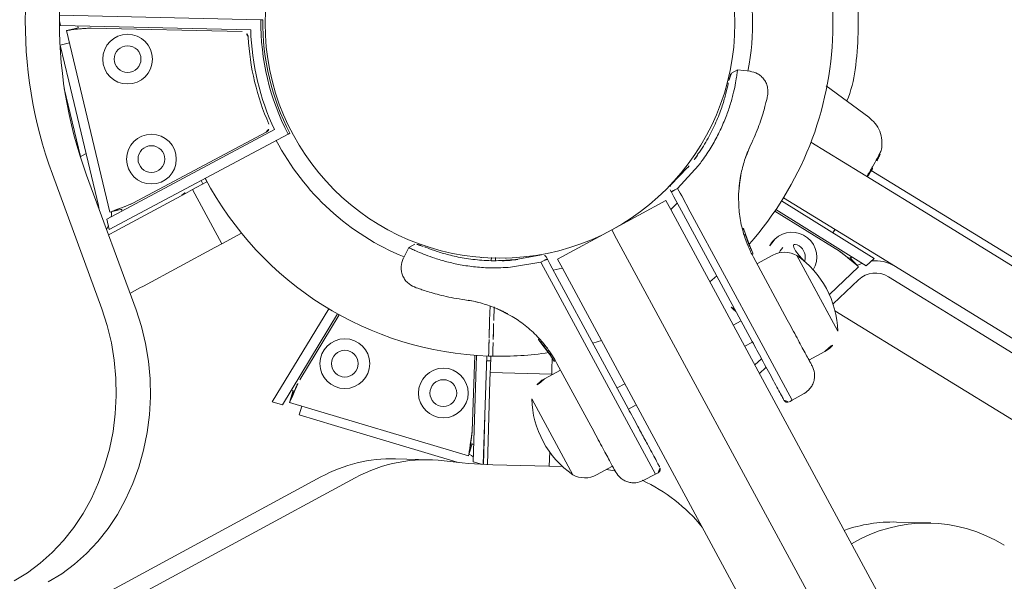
# Model space of a CAD drawing. Extents: x 5459245 to 5462690, y 5971016 to 5972523.
# Tile 61 of 136: x 5462443.917 to 5462444.156, y 5972215.542 to 5972215.678. Entities that reach past the tile are written whole.
import ezdxf

# ---------------------------------------------------------------- set-up
doc = ezdxf.new("R2010")
doc.units = 0
doc.layers.add('A_MAŁA ARCHITEKTURA', color=195, linetype='CONTINUOUS', lineweight=9)

# ---------------------------------------------------------------- blocks, each defined once
blk = doc.blocks.new('MEGA')
at = {"layer": 'A_MAŁA ARCHITEKTURA'}
for p, q in [((5462446.141560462, 5972218.202451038), (5462445.348149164, 5972218.660527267)), ((5462446.145706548, 5972218.195269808), (5462445.35229525, 5972218.653346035)), ((5462446.202544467, 5972218.314387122), (5462446.201690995, 5972218.313533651)), ((5462446.201690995, 5972218.313533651), (5462446.224946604, 5972218.273736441)), ((5462446.228318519, 5972218.272904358), (5462446.203680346, 5972218.315067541)), ((5462446.169415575, 5972218.279719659), (5462446.201388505, 5972218.311692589)), ((5462446.191264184, 5972218.304776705), (5462446.197606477, 5972218.311119)), ((5462446.197228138, 5972218.310937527), (5462446.197326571, 5972218.310839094)), ((5462446.197606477, 5972218.311119), (5462446.199210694, 5972218.309514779)), ((5462446.203502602, 5972218.309578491), (5462446.201388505, 5972218.311692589)), ((5462446.203458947, 5972218.309629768), (5462446.201571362, 5972218.311517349)), ((5462446.203782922, 5972218.309953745), (5462446.203455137, 5972218.309625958)), ((5462446.223528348, 5972218.275301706), (5462446.205059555, 5972218.306907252)), ((5462446.191264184, 5972218.304776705), (5462446.169352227, 5972218.282864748)), ((5462446.189199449, 5972218.304801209), (5462446.177185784, 5972218.292787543)), ((5462446.148434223, 5972218.269046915), (5462446.169937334, 5972218.296359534)), ((5462446.17851031, 5972218.292022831), (5462446.177098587, 5972218.292837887)), ((5462446.15258031, 5972218.261865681), (5462446.174083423, 5972218.289178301)), ((5462446.168625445, 5972218.282245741), (5462446.169352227, 5972218.282864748)), ((5462446.169513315, 5972218.279609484), (5462446.169415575, 5972218.279719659)), ((5462446.165753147, 5972218.277595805), (5462446.167574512, 5972218.279417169)), ((5462446.208203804, 5972218.252789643), (5462446.165753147, 5972218.277595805)), ((5462446.167574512, 5972218.279417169), (5462446.207371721, 5972218.256161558)), ((5462446.169590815, 5972218.279536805), (5462446.171615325, 5972218.277512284)), ((5462446.171478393, 5972218.277649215), (5462446.171154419, 5972218.27732524)), ((5462446.165070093, 5972218.276767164), (5462446.16454903, 5972218.277067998)), ((5462446.165070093, 5972218.276767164), (5462446.165933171, 5972218.276268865)), ((5462446.182898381, 5972218.266473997), (5462446.165933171, 5972218.276268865)), ((5462446.174200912, 5972218.276048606), (5462446.205806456, 5972218.257579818)), ((5462446.228558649, 5972218.272493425), (5462446.228318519, 5972218.272904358)), ((5462446.184624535, 5972218.265477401), (5462446.177150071, 5972218.25253125)), ((5462446.182898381, 5972218.266473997), (5462446.184624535, 5972218.265477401)), ((5462446.185620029, 5972218.264902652), (5462446.184624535, 5972218.265477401)), ((5462446.157595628, 5972218.263821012), (5462446.155205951, 5972218.265200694)), ((5462446.158458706, 5972218.263322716), (5462446.157595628, 5972218.263821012)), ((5462446.175423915, 5972218.253527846), (5462446.158458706, 5972218.263322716)), ((5462446.185620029, 5972218.264902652), (5462446.188033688, 5972218.263509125)), ((5462446.187084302, 5972218.264057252), (5462446.187547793, 5972218.264860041)), ((5462446.188033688, 5972218.263509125), (5462446.188494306, 5972218.264306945)), ((5462446.177150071, 5972218.25253125), (5462446.175423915, 5972218.253527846)), ((5462446.178145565, 5972218.251956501), (5462446.177150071, 5972218.25253125)), ((5462446.178145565, 5972218.251956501), (5462446.181811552, 5972218.249839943)), ((5462446.208614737, 5972218.252549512), (5462446.208203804, 5972218.252789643)), ((5462446.177267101, 5972218.222201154), (5462446.150873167, 5972218.222062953)), ((5462446.150873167, 5972218.222062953), (5462446.151539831, 5972218.219574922)), ((5462446.151539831, 5972218.219574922), (5462446.177333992, 5972218.219709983)), ((5462446.155870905, 5972218.219166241), (5462446.152982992, 5972218.218392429)), ((5462446.164685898, 5972218.174716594), (5462446.152982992, 5972218.218392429)), ((5462446.155804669, 5972218.219154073), (5462446.153226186, 5972218.218463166)), ((5462446.155686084, 5972218.219596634), (5462446.155806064, 5972218.219148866)), ((5462446.177353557, 5972218.21927528), (5462446.158962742, 5972218.219178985)), ((5462446.151588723, 5972218.2148303), (5462446.153780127, 5972218.215417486)), ((5462446.153910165, 5972218.206166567), (5462446.151588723, 5972218.2148303)), ((5462446.200095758, 5972218.213443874), (5462446.197059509, 5972218.213178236)), ((5462446.201537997, 5972218.212594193), (5462446.200082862, 5972218.213451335)), ((5462446.153910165, 5972218.206166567), (5462446.161930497, 5972218.176234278)), ((5462446.207234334, 5972218.19727289), (5462446.207166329, 5972218.197233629)), ((5462446.196725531, 5972218.194532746), (5462446.197010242, 5972218.193819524)), ((5462446.208543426, 5972218.195151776), (5462446.20790701, 5972218.19478434)), ((5462446.208402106, 5972218.193919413), (5462446.209041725, 5972218.194288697)), ((5462446.210156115, 5972218.192055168), (5462446.21022412, 5972218.192094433)), ((5462446.158938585, 5972218.182178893), (5462446.154792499, 5972218.189360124)), ((5462446.198346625, 5972218.189264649), (5462446.195313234, 5972218.18751332)), ((5462446.213820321, 5972218.184305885), (5462446.208926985, 5972218.189967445)), ((5462446.215448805, 5972218.185154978), (5462446.211530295, 5972218.189438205)), ((5462446.195811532, 5972218.186650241), (5462446.198660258, 5972218.188294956)), ((5462446.198518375, 5972218.188441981), (5462446.198634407, 5972218.187759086)), ((5462446.198999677, 5972218.183353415), (5462446.198634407, 5972218.187759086)), ((5462446.213833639, 5972218.1871388), (5462446.213836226, 5972218.187140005)), ((5462446.16402733, 5972218.172970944), (5462446.186433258, 5972218.185751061)), ((5462446.170257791, 5972218.177025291), (5462446.186232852, 5972218.186137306)), ((5462446.213820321, 5972218.184305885), (5462446.213142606, 5972218.183132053)), ((5462446.214474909, 5972218.183927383), (5462446.213820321, 5972218.184305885)), ((5462446.187620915, 5972218.183560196), (5462446.164793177, 5972218.170539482)), ((5462446.185620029, 5972218.18134156), (5462446.188076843, 5972218.18276)), ((5462446.187084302, 5972218.182186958), (5462446.186620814, 5972218.182989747)), ((5462446.187828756, 5972218.18319278), (5462446.188326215, 5972218.18233112)), ((5462446.213142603, 5972218.183132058), (5462446.210601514, 5972218.178730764)), ((5462446.214640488, 5972218.182238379), (5462446.212184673, 5972218.177984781)), ((5462446.215293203, 5972218.183368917), (5462446.214640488, 5972218.182238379)), ((5462446.215293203, 5972218.183368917), (5462446.215621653, 5972218.183937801)), ((5462446.165308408, 5972218.169614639), (5462446.182898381, 5972218.179770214)), ((5462446.182898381, 5972218.179770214), (5462446.184624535, 5972218.180766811)), ((5462446.184624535, 5972218.180766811), (5462446.185620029, 5972218.18134156)), ((5462446.184624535, 5972218.180766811), (5462446.192098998, 5972218.167820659)), ((5462446.215348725, 5972218.179169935), (5462446.213758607, 5972218.180770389)), ((5462446.215316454, 5972218.179114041), (5462446.216562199, 5972218.181271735)), ((5462446.216562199, 5972218.181271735), (5462446.229508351, 5972218.173797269)), ((5462446.090742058, 5972217.963344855), (5462446.215316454, 5972218.179114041)), ((5462446.193129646, 5972218.148468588), (5462446.210601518, 5972218.178730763)), ((5462446.212184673, 5972218.177984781), (5462446.194712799, 5972218.147722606)), ((5462446.16200658, 5972218.175915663), (5462446.161930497, 5972218.176234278)), ((5462446.164830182, 5972218.174746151), (5462446.164685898, 5972218.174716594)), ((5462446.164823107, 5972218.17048522), (5462446.175071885, 5972218.176402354)), ((5462446.164931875, 5972218.174776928), (5462446.167697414, 5972218.175517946)), ((5462446.167510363, 5972218.175467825), (5462446.167628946, 5972218.17502527)), ((5462446.197471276, 5972218.174823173), (5462446.195995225, 5972218.170847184)), ((5462446.164569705, 5972218.17094677), (5462446.16402733, 5972218.172970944)), ((5462446.19700654, 5972218.173369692), (5462446.195753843, 5972218.170330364)), ((5462446.228262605, 5972218.171639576), (5462446.229508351, 5972218.173797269)), ((5462446.229508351, 5972218.173797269), (5462446.242454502, 5972218.166322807)), ((5462446.103688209, 5972217.955870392), (5462446.228262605, 5972218.171639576)), ((5462446.193094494, 5972218.168395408), (5462446.195456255, 5972218.169758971)), ((5462446.195906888, 5972218.170723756), (5462446.195618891, 5972218.170052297)), ((5462446.195897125, 5972218.170633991), (5462446.195768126, 5972218.170360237)), ((5462446.195995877, 5972218.170848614), (5462446.195912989, 5972218.170669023)), ((5462446.195995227, 5972218.170847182), (5462446.195966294, 5972218.170783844)), ((5462446.196060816, 5972218.170463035), (5462446.196064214, 5972218.170460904)), ((5462446.196473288, 5972218.171957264), (5462446.196389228, 5972218.171752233)), ((5462446.196572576, 5972218.171521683), (5462446.196585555, 5972218.171515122)), ((5462446.165943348, 5972218.168500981), (5462446.174404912, 5972218.153845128)), ((5462446.178157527, 5972218.157915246), (5462446.18448583, 5972218.16887619)), ((5462446.18448583, 5972218.16887619), (5462446.178193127, 5972218.157976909)), ((5462446.186374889, 5972218.153212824), (5462446.194995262, 5972218.168143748)), ((5462446.194080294, 5972218.166558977), (5462446.190257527, 5972218.168766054)), ((5462446.192098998, 5972218.167820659), (5462446.191996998, 5972218.16776177)), ((5462446.192098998, 5972218.167820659), (5462446.193094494, 5972218.168395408)), ((5462446.195165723, 5972218.169168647), (5462446.195259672, 5972218.169345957)), ((5462446.195243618, 5972218.168815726), (5462446.195243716, 5972218.168815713)), ((5462446.278562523, 5972218.168141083), (5462446.277092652, 5972218.168972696)), ((5462446.279837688, 5972218.165386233), (5462446.278549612, 5972218.168148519)), ((5462446.242454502, 5972218.166322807), (5462446.241208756, 5972218.164165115)), ((5462446.24179668, 5972218.160888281), (5462446.244252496, 5972218.165141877)), ((5462446.244252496, 5972218.165141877), (5462446.244905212, 5972218.166272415)), ((5462446.245233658, 5972218.166841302), (5462446.244905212, 5972218.166272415)), ((5462446.246453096, 5972218.165465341), (5462446.245775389, 5972218.164291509)), ((5462446.246453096, 5972218.165465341), (5462446.245798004, 5972218.165842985)), ((5462446.252042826, 5972218.166048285), (5462446.246374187, 5972218.1673002)), ((5462446.253802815, 5972218.164058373), (5462446.246453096, 5972218.165465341)), ((5462446.252042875, 5972218.166015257), (5462446.252579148, 5972218.165927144)), ((5462446.116634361, 5972217.948395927), (5462446.241208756, 5972218.164165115)), ((5462446.203733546, 5972218.163347), (5462446.205375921, 5972218.161896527)), ((5462446.243234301, 5972218.159890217), (5462446.24540279, 5972218.163646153)), ((5462446.24540279, 5972218.163646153), (5462446.245775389, 5972218.164291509)), ((5462446.224324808, 5972218.130626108), (5462446.24179668, 5972218.160888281)), ((5462446.17277685, 5972218.156665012), (5462446.175778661, 5972218.158398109)), ((5462446.178193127, 5972218.157976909), (5462446.17402158, 5972218.15075158)), ((5462446.17402158, 5972218.15075158), (5462446.178157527, 5972218.157915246)), ((5462446.243234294, 5972218.159890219), (5462446.225762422, 5972218.129628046)), ((5462446.263097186, 5972218.155664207), (5462446.263857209, 5972218.155774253)), ((5462446.25703661, 5972218.154040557), (5462446.253038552, 5972218.152154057)), ((5462446.25703661, 5972218.154040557), (5462446.25768603, 5972218.154281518)), ((5462446.199401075, 5972218.151547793), (5462446.197541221, 5972218.152621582)), ((5462446.193129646, 5972218.148468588), (5462446.184622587, 5972218.133733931)), ((5462446.194626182, 5972218.147572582), (5462446.196486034, 5972218.146498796)), ((5462446.231268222, 5972218.146947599), (5462446.233345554, 5972218.1462505)), ((5462446.243669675, 5972218.143242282), (5462446.246370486, 5972218.146518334)), ((5462446.246415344, 5972218.146565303), (5462446.246370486, 5972218.146518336)), ((5462446.285438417, 5972218.135043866), (5462446.28648314, 5972218.147779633)), ((5462446.177002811, 5972218.145808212), (5462446.180825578, 5972218.143601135)), ((5462446.242661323, 5972218.141725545), (5462446.245135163, 5972218.14513797)), ((5462446.243555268, 5972218.143080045), (5462446.244787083, 5972218.14471571)), ((5462446.243951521, 5972218.14363237), (5462446.244093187, 5972218.143822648)), ((5462446.244228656, 5972218.144003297), (5462446.244509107, 5972218.144366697)), ((5462446.245002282, 5972218.144978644), (5462446.245045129, 5972218.145030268)), ((5462446.245135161, 5972218.14513797), (5462446.245383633, 5972218.145429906)), ((5462446.272934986, 5972218.143794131), (5462446.272934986, 5972218.115988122)), ((5462446.242789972, 5972218.141930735), (5462446.24267116, 5972218.141741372)), ((5462446.242880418, 5972218.142072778), (5462446.242789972, 5972218.141930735)), ((5462446.254042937, 5972218.124098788), (5462446.254139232, 5972218.142489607)), ((5462446.254438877, 5972218.116675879), (5462446.254573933, 5972218.142470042)), ((5462446.257065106, 5972218.142403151), (5462446.256926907, 5972218.116009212)), ((5462446.257986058, 5972218.142397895), (5462446.257986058, 5972218.115988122)), ((5462446.241868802, 5972218.141081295), (5462446.23324843, 5972218.126150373)), ((5462446.244776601, 5972218.137289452), (5462446.240953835, 5972218.139496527)), ((5462446.22715323, 5972218.13552508), (5462446.225293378, 5972218.136598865)), ((5462446.18177023, 5972218.135447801), (5462446.184622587, 5972218.133733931)), ((5462446.184622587, 5972218.133733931), (5462446.185280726, 5972218.133361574)), ((5462446.237293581, 5972218.114221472), (5462446.247757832, 5972218.132346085)), ((5462446.247757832, 5972218.132346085), (5462446.244541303, 5972218.126774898)), ((5462446.217255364, 5972218.114893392), (5462446.225762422, 5972218.129628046)), ((5462446.222378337, 5972218.131549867), (5462446.224238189, 5972218.130476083)), ((5462446.221947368, 5972218.126508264), (5462446.219799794, 5972218.127083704)), ((5462446.274778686, 5972217.968005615), (5462446.274778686, 5972218.127756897)), ((5462446.220632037, 5972218.124511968), (5462446.218625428, 5972218.125049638)), ((5462446.244541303, 5972218.126774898), (5462446.237293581, 5972218.114221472)), ((5462446.253256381, 5972218.118119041), (5462446.243814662, 5972218.120648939)), ((5462446.253327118, 5972218.118362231), (5462446.254068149, 5972218.121127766)), ((5462446.254018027, 5972218.120940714), (5462446.254460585, 5972218.120822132)), ((5462446.24119343, 5972218.117431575), (5462446.24119343, 5972217.963157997)), ((5462446.242339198, 5972218.118695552), (5462446.250564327, 5972218.116491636)), ((5462446.253302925, 5972218.118258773), (5462446.253256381, 5972218.118119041)), ((5462446.216603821, 5972218.115277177), (5462446.217255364, 5972218.114893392)), ((5462446.217255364, 5972218.114893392), (5462446.220165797, 5972218.113280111)), ((5462446.227699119, 5972218.116538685), (5462446.231521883, 5972218.114331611)), ((5462446.256926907, 5972218.116009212), (5462446.254438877, 5972218.116675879)), ((5462446.257986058, 5972218.016328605), (5462446.257986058, 5972218.115988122)), ((5462446.272934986, 5972218.115988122), (5462446.272934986, 5972218.016328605)), ((5462446.254996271, 5972218.100331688), (5462446.254996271, 5972218.110715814)), ((5462446.254996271, 5972218.090505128), (5462446.254996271, 5972218.100331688)), ((5462446.254996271, 5972218.070852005), (5462446.254996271, 5972218.090505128)), ((5462446.209536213, 5972218.070674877), (5462446.205390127, 5972218.077856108))]:
    blk.add_line(p, q, dxfattribs=at)
at = {"layer": 'A_MAŁA ARCHITEKTURA', "flags": 128}
for points in [[(5462446.165383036, 5972218.278127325), (5462446.166294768, 5972218.278200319), (5462446.166518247, 5972218.278232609)], [(5462446.168593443, 5972218.278821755), (5462446.169091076, 5972218.279048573), (5462446.169677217, 5972218.279365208)], [(5462446.081140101, 5972218.25261804), (5462446.084511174, 5972218.25088211), (5462446.088084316, 5972218.24944864), (5462446.091832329, 5972218.248328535), (5462446.095726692, 5972218.247530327), (5462446.099737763, 5972218.247060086), (5462446.103835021, 5972218.24692139), (5462446.107987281, 5972218.247115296), (5462446.112162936, 5972218.247640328), (5462446.116330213, 5972218.248492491), (5462446.120457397, 5972218.249665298), (5462446.124513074, 5972218.251149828), (5462446.128466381, 5972218.252934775), (5462446.132287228, 5972218.255006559), (5462446.135946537, 5972218.257349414), (5462446.13941646, 5972218.259945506), (5462446.142670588, 5972218.262775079), (5462446.145684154, 5972218.265816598), (5462446.148434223, 5972218.269046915)], [(5462446.15258031, 5972218.261865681), (5462446.14983024, 5972218.258635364), (5462446.146816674, 5972218.255593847), (5462446.143562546, 5972218.252764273), (5462446.140092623, 5972218.250168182), (5462446.136433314, 5972218.247825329), (5462446.132612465, 5972218.245753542), (5462446.128659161, 5972218.243968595), (5462446.124603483, 5972218.242484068), (5462446.1204763, 5972218.24131126), (5462446.116309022, 5972218.240459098), (5462446.112133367, 5972218.239934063), (5462446.107981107, 5972218.239740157), (5462446.103883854, 5972218.239878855), (5462446.09987278, 5972218.240349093), (5462446.095978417, 5972218.241147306), (5462446.092230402, 5972218.242267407), (5462446.08865726, 5972218.243700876), (5462446.085286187, 5972218.245436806)], [(5462446.16505244, 5972218.173555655), (5462446.165104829, 5972218.174100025), (5462446.165123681, 5972218.174765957)], [(5462446.243438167, 5972218.163640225), (5462446.241252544, 5972218.164217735), (5462446.241241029, 5972218.164221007)], [(5462446.180189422, 5972218.142309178), (5462446.180187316, 5972218.14231566), (5462446.179432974, 5972218.144405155)], [(5462446.247607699, 5972218.13625769), (5462446.246546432, 5972218.136360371), (5462446.246063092, 5972218.136290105)], [(5462446.254445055, 5972218.117856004), (5462446.253999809, 5972218.11817356), (5462446.253432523, 5972218.118522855)]]:
    blk.add_lwpolyline(points, dxfattribs=at)
at = {"layer": 'A_MAŁA ARCHITEKTURA'}
for centre, radius in [((5462446.203275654, 5972218.295449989), 0.006029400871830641), ((5462446.203275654, 5972218.295449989), 0.003238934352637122), ((5462446.185658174, 5972218.277832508), 0.006029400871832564), ((5462446.185658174, 5972218.277832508), 0.003238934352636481), ((5462446.257986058, 5972218.223122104), 0.05695541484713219), ((5462446.167993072, 5972218.211905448), 0.006029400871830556), ((5462446.167993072, 5972218.211905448), 0.003238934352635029), ((5462446.174441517, 5972218.187839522), 0.006029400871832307), ((5462446.174441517, 5972218.187839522), 0.003238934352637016)]:
    blk.add_circle(centre, radius, dxfattribs=at)
for centre, radius, start, end in [((5462446.253839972, 5972218.230303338), 0.1067851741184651, 98.21321111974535, 141.7867898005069), ((5462446.257986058, 5972218.223122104), 0.1067851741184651, 98.21321111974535, 141.7867898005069), ((5462446.222237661, 5972218.274547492), 0.00149489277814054, 304.805269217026, 30.30000672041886), ((5462446.257986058, 5972218.223122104), 0.06044349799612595, 123.1352431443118, 146.8647568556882), ((5462446.257986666, 5972218.223121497), 0.06113596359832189, 124.805264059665, 145.194735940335), ((5462446.257986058, 5972218.223122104), 0.05795201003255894, 120.7926597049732, 149.2073402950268), ((5462446.257986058, 5972218.223122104), 0.05747573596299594, 120.7953843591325, 149.2033582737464), ((5462446.183530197, 5972218.269561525), 0.002989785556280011, 240.0000001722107, 286.8773386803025), ((5462446.257986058, 5972218.223122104), 0.08072421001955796, 149.3463187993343, 209.645932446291), ((5462446.257986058, 5972218.223122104), 0.08072421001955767, 299.9999997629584, 29.64593244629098), ((5462446.206560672, 5972218.2588705), 0.001494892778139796, 239.6999932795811, 325.194730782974), ((5462446.257986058, 5972218.223122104), 0.0612350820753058, 149.2337522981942, 189.3129388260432), ((5462446.257986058, 5972218.223122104), 0.06123508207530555, 290.6824504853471, 29.53375292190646), ((5462446.123925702, 5972218.171393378), 0.03571502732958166, 30.20255578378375, 60.41178082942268), ((5462446.128180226, 5972218.164351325), 0.03554046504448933, 24.49842662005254, 60.45301280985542), ((5462446.214758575, 5972218.184436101), 0.0009965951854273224, 330.0000090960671, 46.16479011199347), ((5462446.257986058, 5972218.223122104), 0.08072421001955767, 210.3545237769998, 220.0160130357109), ((5462446.268454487, 5972218.227681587), 0.1183675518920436, 204.2377783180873, 209.9982273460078), ((5462446.197205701, 5972218.149449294), 0.02322066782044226, 123.2150048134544, 176.7849951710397), ((5462446.187271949, 5972218.16359488), 0.005971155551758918, 59.99999751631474, 117.8135833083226), ((5462446.246096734, 5972218.166343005), 0.0009965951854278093, 73.83520495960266, 150.0000090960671), ((5462446.257986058, 5972218.223122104), 0.08072421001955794, 260.0999931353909, 299.9999997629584), ((5462446.179988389, 5972218.150979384), 0.005971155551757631, 182.1864186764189, 239.9999975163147), ((5462446.257986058, 5972218.223122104), 0.08685327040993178, 294.1453171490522, 305.854681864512), ((5462446.281283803, 5972218.171149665), 0.02989785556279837, 279.0885881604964, 294.1453171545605), ((5462446.222703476, 5972218.139577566), 0.006029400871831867, 342.788140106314, 21.75599017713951), ((5462446.2467694, 5972218.13312912), 0.006029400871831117, 74.99999694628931, 124.3859453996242), ((5462446.2467694, 5972218.13312912), 0.006029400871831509, 270.7848964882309, 74.99999694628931), ((5462446.241791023, 5972218.132118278), 0.005971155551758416, 2.186418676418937, 59.99999751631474), ((5462446.141110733, 5972218.130856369), 0.04084206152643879, 340.6752421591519, 6.846430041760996), ((5462446.2467694, 5972218.13312912), 0.00323893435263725, 283.0696345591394, 75.00000890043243), ((5462446.224573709, 5972218.133648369), 0.0232206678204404, 303.2150048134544, 356.7849951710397), ((5462446.249016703, 5972218.110715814), 0.005979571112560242, 0, 74.99999793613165), ((5462446.249016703, 5972218.110715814), 0.008969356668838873, 0, 37.96919419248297), ((5462446.234507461, 5972218.119502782), 0.005971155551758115, 239.9999975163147, 297.8135833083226), ((5462446.174933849, 5972218.060197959), 0.03520504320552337, 30.10459548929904, 51.1566790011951), ((5462446.178797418, 5972218.052940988), 0.03546087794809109, 359.5623768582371, 62.52502964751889)]:
    blk.add_arc(centre, radius, start, end, dxfattribs=at)
blk.add_ellipse((5462446.184316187, 5972218.2702585), major_axis=(0.001993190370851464, 0.0034523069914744), ratio=0.6666666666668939, start_param=3.141592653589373, end_param=3.845220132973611, dxfattribs=at)
for points, knots in [([(5462446.201388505, 5972218.311692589), (5462446.201412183, 5972218.311665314), (5462446.201456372, 5972218.311614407), (5462446.201844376, 5972218.311180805), (5462446.202560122, 5972218.310353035), (5462446.203485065, 5972218.309124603), (5462446.204357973, 5972218.307921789), (5462446.204821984, 5972218.307250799), (5462446.205059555, 5972218.306907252)], [0, 0, 0, 0, 0.1585874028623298, 0.2959955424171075, 0.5065390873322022, 0.7404638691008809, 0.8671176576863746, 1, 1, 1, 1]), ([(5462446.174200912, 5972218.276048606), (5462446.173812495, 5972218.276326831), (5462446.17308433, 5972218.276848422), (5462446.171894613, 5972218.277713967), (5462446.170681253, 5972218.278603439), (5462446.169887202, 5972218.279267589), (5462446.169671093, 5972218.279466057), (5462446.169612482, 5972218.279519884)], [0, 0, 0, 0, 0.1865032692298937, 0.3496370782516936, 0.6049814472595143, 0.8928612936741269, 1, 1, 1, 1]), ([(5462446.152982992, 5972218.218392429), (5462446.153018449, 5972218.218399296), (5462446.153084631, 5972218.218412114), (5462446.153654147, 5972218.218531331), (5462446.154728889, 5972218.218737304), (5462446.156255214, 5972218.218924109), (5462446.157733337, 5972218.219078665), (5462446.158546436, 5972218.219145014), (5462446.158962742, 5972218.219178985)], [0, 0, 0, 0, 0.158587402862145, 0.2959955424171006, 0.5065390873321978, 0.7404638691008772, 0.8671176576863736, 1, 1, 1, 1]), ([(5462446.197117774, 5972218.213183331), (5462446.196463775, 5972218.213051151), (5462446.195454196, 5972218.212847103), (5462446.194303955, 5972218.21204608), (5462446.193545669, 5972218.211252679), (5462446.192987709, 5972218.210307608), (5462446.192528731, 5972218.20898321), (5462446.192606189, 5972218.207956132), (5462446.192656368, 5972218.207290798)], [0, 0, 0, 0, 0.2380230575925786, 0.3674371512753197, 0.5000000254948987, 0.6325628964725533, 0.7619769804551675, 1, 1, 1, 1]), ([(5462446.208926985, 5972218.189967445), (5462446.208050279, 5972218.191238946), (5462446.206423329, 5972218.19359854), (5462446.204501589, 5972218.19724207), (5462446.203032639, 5972218.200627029), (5462446.201926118, 5972218.2038519), (5462446.201158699, 5972218.206708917), (5462446.200653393, 5972218.209160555), (5462446.200346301, 5972218.21112974), (5462446.200177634, 5972218.212549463), (5462446.200103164, 5972218.213354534), (5462446.200102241, 5972218.213368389), (5462446.200101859, 5972218.213374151)], [0, 0, 0, 0, 0.1172061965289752, 0.217506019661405, 0.3207707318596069, 0.4197037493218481, 0.5216207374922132, 0.6189953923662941, 0.7189558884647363, 0.8208070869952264, 0.9254599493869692, 1, 1, 1, 1]), ([(5462446.202147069, 5972218.210620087), (5462446.202117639, 5972218.21077906), (5462446.202002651, 5972218.211400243), (5462446.201820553, 5972218.212208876), (5462446.20163489, 5972218.212460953), (5462446.2015358, 5972218.212595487)], [0, 0, 0, 0, 0.1382089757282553, 0.5400518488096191, 1, 1, 1, 1]), ([(5462446.211530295, 5972218.189438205), (5462446.210577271, 5972218.190704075), (5462446.208675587, 5972218.193230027), (5462446.206416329, 5972218.197257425), (5462446.204671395, 5972218.201177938), (5462446.203454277, 5972218.204798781), (5462446.202700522, 5972218.20777956), (5462446.202346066, 5972218.209649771), (5462446.202263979, 5972218.210198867), (5462446.20224849, 5972218.210302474)], [0, 0, 0, 0, 0.1600383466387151, 0.3193448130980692, 0.4794567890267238, 0.6392720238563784, 0.8005307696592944, 0.9623634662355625, 1, 1, 1, 1]), ([(5462446.196422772, 5972218.195238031), (5462446.196062, 5972218.196083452), (5462446.19534583, 5972218.197761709), (5462446.194517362, 5972218.200099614), (5462446.193863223, 5972218.202198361), (5462446.193378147, 5972218.203996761), (5462446.193034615, 5972218.205443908), (5462446.192810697, 5972218.206496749), (5462446.19267968, 5972218.207166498), (5462446.192664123, 5972218.207249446), (5462446.192656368, 5972218.207290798)], [0, 0, 0, 0, 0.1303540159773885, 0.258767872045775, 0.3863029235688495, 0.5111667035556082, 0.6353945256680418, 0.7574491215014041, 0.8790787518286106, 1, 1, 1, 1]), ([(5462446.198518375, 5972218.188441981), (5462446.198252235, 5972218.189665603), (5462446.197721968, 5972218.192103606), (5462446.19685474, 5972218.194195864), (5462446.196422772, 5972218.195238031)], [0, 0, 0, 0, 0.5018950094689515, 1, 1, 1, 1]), ([(5462446.197634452, 5972218.192027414), (5462446.197634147, 5972218.192028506), (5462446.197472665, 5972218.192604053), (5462446.197241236, 5972218.193212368), (5462446.197010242, 5972218.193819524)], [0, 0, 0, 0, 0.001897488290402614, 0.9999999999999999, 0.9999999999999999, 0.9999999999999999, 0.9999999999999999]), ([(5462446.211475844, 5972218.189404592), (5462446.210681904, 5972218.190416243), (5462446.209847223, 5972218.191479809), (5462446.209162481, 5972218.192599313), (5462446.209129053, 5972218.192653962)], [0, 0, 0, 0, 0.9511851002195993, 1, 1, 1, 1]), ([(5462446.195313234, 5972218.18751332), (5462446.194827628, 5972218.187232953), (5462446.193856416, 5972218.186672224), (5462446.192569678, 5972218.185929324), (5462446.191726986, 5972218.185442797), (5462446.191415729, 5972218.185263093), (5462446.191308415, 5972218.185201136)], [0, 0, 0, 0, 0.2835934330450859, 0.5671869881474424, 0.850777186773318, 1, 1, 1, 1]), ([(5462446.191806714, 5972218.184338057), (5462446.192031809, 5972218.184468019), (5462446.192482, 5972218.184727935), (5462446.193653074, 5972218.185404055), (5462446.194818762, 5972218.186077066), (5462446.195556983, 5972218.186503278), (5462446.195811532, 5972218.186650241)], [0, 0, 0, 0, 0.2835825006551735, 0.5671648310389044, 0.8507514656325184, 1, 1, 1, 1]), ([(5462446.198962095, 5972218.184613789), (5462446.198960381, 5972218.184648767), (5462446.198956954, 5972218.184718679), (5462446.198924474, 5972218.185272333), (5462446.198850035, 5972218.186132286), (5462446.198728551, 5972218.187213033), (5462446.198573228, 5972218.188100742), (5462446.198501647, 5972218.188509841)], [0, 0, 0, 0, 0.206091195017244, 0.4119811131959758, 0.6186212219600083, 0.8242420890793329, 1, 1, 1, 1]), ([(5462446.191308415, 5972218.185201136), (5462446.190546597, 5972218.184761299), (5462446.189007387, 5972218.183872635), (5462446.18809806, 5972218.183347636), (5462446.187794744, 5972218.183172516), (5462446.187845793, 5972218.183201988), (5462446.187853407, 5972218.183206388)], [0, 0, 0, 0, 0.368213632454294, 0.7439564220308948, 0.9617948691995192, 1, 1, 1, 1]), ([(5462446.188327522, 5972218.182329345), (5462446.188387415, 5972218.182363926), (5462446.18850743, 5972218.182433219), (5462446.189461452, 5972218.182984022), (5462446.190639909, 5972218.183664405), (5462446.1915491, 5972218.184189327), (5462446.191806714, 5972218.184338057)], [0, 0, 0, 0, 0.2941087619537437, 0.5893456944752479, 0.8836441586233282, 1, 1, 1, 1]), ([(5462446.194995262, 5972218.168143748), (5462446.195665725, 5972218.169424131), (5462446.196900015, 5972218.17178126), (5462446.197928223, 5972218.174992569), (5462446.198501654, 5972218.177518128), (5462446.198806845, 5972218.179518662), (5462446.198981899, 5972218.181457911), (5462446.198993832, 5972218.182730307), (5462446.198999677, 5972218.183353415)], [0, 0, 0, 0, 0.272609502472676, 0.5018620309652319, 0.6337856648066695, 0.7607808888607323, 0.8828510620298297, 1, 1, 1, 1]), ([(5462446.214474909, 5972218.183927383), (5462446.214581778, 5972218.183864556), (5462446.214744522, 5972218.183768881), (5462446.214939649, 5972218.183645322), (5462446.215111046, 5972218.18353184), (5462446.215269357, 5972218.183416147), (5462446.215285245, 5972218.18338468), (5462446.215293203, 5972218.183368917)], [0, 0, 0, 0, 0.2385812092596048, 0.3633303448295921, 0.5004044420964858, 0.7497287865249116, 1, 1, 1, 1]), ([(5462446.170257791, 5972218.177025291), (5462446.169822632, 5972218.176828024), (5462446.16900684, 5972218.176458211), (5462446.167662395, 5972218.175860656), (5462446.166285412, 5972218.175254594), (5462446.165313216, 5972218.174898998), (5462446.165033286, 5972218.17481108), (5462446.164957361, 5972218.174787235)], [0, 0, 0, 0, 0.1865032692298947, 0.3496370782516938, 0.6049814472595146, 0.8928612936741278, 1, 1, 1, 1]), ([(5462446.197471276, 5972218.174823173), (5462446.197481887, 5972218.17485004), (5462446.197503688, 5972218.174905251), (5462446.197560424, 5972218.174958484), (5462446.197616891, 5972218.174989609), (5462446.197668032, 5972218.175004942), (5462446.197725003, 5972218.175009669), (5462446.197763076, 5972218.175001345), (5462446.197782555, 5972218.174997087)], [0, 0, 0, 0, 0.2174309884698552, 0.4468127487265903, 0.5717316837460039, 0.705572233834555, 0.8493879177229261, 0.9999999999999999, 0.9999999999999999, 0.9999999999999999, 0.9999999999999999]), ([(5462446.197782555, 5972218.174997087), (5462446.197783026, 5972218.17499828), (5462446.19778375, 5972218.175000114), (5462446.197778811, 5972218.1749827), (5462446.197772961, 5972218.174962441), (5462446.197764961, 5972218.174935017), (5462446.197752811, 5972218.174893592), (5462446.197741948, 5972218.174856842), (5462446.197734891, 5972218.174832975)], [0, 0, 0, 0, 0.2391136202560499, 0.3681877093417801, 0.500010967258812, 0.6318302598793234, 0.7609072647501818, 1, 1, 1, 1]), ([(5462446.196680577, 5972218.172480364), (5462446.196642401, 5972218.172382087), (5462446.196565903, 5972218.172185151), (5462446.196453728, 5972218.171907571), (5462446.196349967, 5972218.171657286), (5462446.196230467, 5972218.171376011), (5462446.196118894, 5972218.171122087), (5462446.196108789, 5972218.171099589), (5462446.196103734, 5972218.17108833)], [0, 0, 0, 0, 0.1246591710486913, 0.2498011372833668, 0.3744743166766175, 0.49993968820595, 0.7497035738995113, 0.9999999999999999, 0.9999999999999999, 0.9999999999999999, 0.9999999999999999]), ([(5462446.196633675, 5972218.172360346), (5462446.19662301, 5972218.172332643), (5462446.196571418, 5972218.172198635), (5462446.196508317, 5972218.172043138), (5462446.196458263, 5972218.171919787)], [0, 0, 0, 0, 0.2067411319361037, 1, 1, 1, 1]), ([(5462446.197235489, 5972218.174053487), (5462446.197225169, 5972218.174021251), (5462446.197204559, 5972218.173956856), (5462446.197084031, 5972218.173590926), (5462446.196934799, 5972218.173162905), (5462446.196793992, 5972218.172777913), (5462446.196718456, 5972218.172579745), (5462446.196680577, 5972218.172480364)], [0, 0, 0, 0, 0.2506020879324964, 0.5005889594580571, 0.7498425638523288, 0.874550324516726, 1, 1, 1, 1]), ([(5462446.197592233, 5972218.174198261), (5462446.197577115, 5972218.174205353), (5462446.197545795, 5972218.174220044), (5462446.197492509, 5972218.1742295), (5462446.197435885, 5972218.174227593), (5462446.197379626, 5972218.174212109), (5462446.197328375, 5972218.174184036), (5462446.197286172, 5972218.174145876), (5462446.197254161, 5972218.17410182), (5462446.197241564, 5972218.174069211), (5462446.197235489, 5972218.174053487)], [0, 0, 0, 0, 0.1150915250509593, 0.2384251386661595, 0.3679622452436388, 0.500807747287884, 0.6335493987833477, 0.7627774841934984, 0.885603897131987, 1, 1, 1, 1]), ([(5462446.195259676, 5972218.169345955), (5462446.195274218, 5972218.169373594), (5462446.195303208, 5972218.1694287), (5462446.195426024, 5972218.169666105), (5462446.195584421, 5972218.169980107), (5462446.195697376, 5972218.170213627), (5462446.195753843, 5972218.170330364)], [0, 0, 0, 0, 0.2515381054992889, 0.5014944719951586, 0.7507949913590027, 0.9999999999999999, 0.9999999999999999, 0.9999999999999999, 0.9999999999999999]), ([(5462446.195755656, 5972218.170334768), (5462446.19574713, 5972218.17031676), (5462446.195692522, 5972218.170201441), (5462446.195592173, 5972218.169997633), (5462446.195473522, 5972218.169759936), (5462446.195383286, 5972218.16958351), (5462446.195358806, 5972218.169536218), (5462446.195346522, 5972218.169512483)], [0, 0, 0, 0, 0.04405844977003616, 0.2821543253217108, 0.5204966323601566, 0.7593406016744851, 1, 1, 1, 1]), ([(5462446.195786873, 5972218.170399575), (5462446.195803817, 5972218.170435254), (5462446.195837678, 5972218.17050656), (5462446.195885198, 5972218.170608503), (5462446.195908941, 5972218.170659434)], [0, 0, 0, 0, 0.5003938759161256, 1, 1, 1, 1]), ([(5462446.195966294, 5972218.170783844), (5462446.195957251, 5972218.170758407), (5462446.195938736, 5972218.170706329), (5462446.195944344, 5972218.170618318), (5462446.195974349, 5972218.17054654), (5462446.196016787, 5972218.170494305), (5462446.196045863, 5972218.170473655), (5462446.196060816, 5972218.170463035)], [0, 0, 0, 0, 0.2206903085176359, 0.4518425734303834, 0.7075463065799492, 0.8496212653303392, 1, 1, 1, 1]), ([(5462446.195995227, 5972218.170847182), (5462446.195993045, 5972218.170842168), (5462446.195988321, 5972218.17083132), (5462446.195984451, 5972218.17081842), (5462446.195982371, 5972218.170811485)], [0, 0, 0, 0, 0.4623198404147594, 1, 1, 1, 1]), ([(5462446.196103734, 5972218.17108833), (5462446.196094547, 5972218.171060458), (5462446.196075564, 5972218.171002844), (5462446.196087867, 5972218.170910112), (5462446.196129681, 5972218.170826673), (5462446.196177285, 5972218.170790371), (5462446.196200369, 5972218.17077277)], [0, 0, 0, 0, 0.2413724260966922, 0.4989331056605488, 0.7570319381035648, 1, 1, 1, 1]), ([(5462446.195156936, 5972218.169152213), (5462446.195145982, 5972218.169126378), (5462446.195123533, 5972218.169073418), (5462446.195125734, 5972218.168981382), (5462446.195155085, 5972218.168905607), (5462446.195198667, 5972218.168850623), (5462446.195228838, 5972218.168829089), (5462446.195244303, 5972218.168818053)], [0, 0, 0, 0, 0.2202087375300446, 0.4514180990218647, 0.7079625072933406, 0.8503481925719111, 1, 1, 1, 1]), ([(5462446.195165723, 5972218.169168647), (5462446.195154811, 5972218.169142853), (5462446.195132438, 5972218.169089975), (5462446.195134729, 5972218.168998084), (5462446.195164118, 5972218.168922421), (5462446.195207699, 5972218.168867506), (5462446.195237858, 5972218.168845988), (5462446.195253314, 5972218.16883496)], [0, 0, 0, 0, 0.2202288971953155, 0.4514452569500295, 0.7079771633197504, 0.8503515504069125, 1, 1, 1, 1]), ([(5462446.278486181, 5972218.16811894), (5462446.278504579, 5972218.168127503), (5462446.27858903, 5972218.168166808), (5462446.278096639, 5972218.167936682), (5462446.276985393, 5972218.167444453), (5462446.275213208, 5972218.166728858), (5462446.272832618, 5972218.165899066), (5462446.269951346, 5972218.165084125), (5462446.266606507, 5972218.164387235), (5462446.263018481, 5972218.163918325), (5462446.259211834, 5972218.163734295), (5462446.256129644, 5972218.163829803), (5462446.254316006, 5972218.16400796), (5462446.253802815, 5972218.164058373)], [0, 0, 0, 0, 0.02993928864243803, 0.1374342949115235, 0.2421747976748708, 0.3499826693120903, 0.4540471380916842, 0.5613551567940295, 0.6614841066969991, 0.7647381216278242, 0.8615122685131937, 0.9608131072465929, 1, 1, 1, 1]), ([(5462446.274672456, 5972218.168411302), (5462446.274591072, 5972218.168379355), (5462446.274082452, 5972218.16817969), (5462446.272299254, 5972218.167558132), (5462446.26933229, 5972218.166723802), (5462446.265589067, 5972218.165964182), (5462446.261319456, 5972218.165549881), (5462446.258025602, 5972218.1654333), (5462446.256218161, 5972218.165626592), (5462446.255972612, 5972218.165652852)], [0, 0, 0, 0, 0.03601830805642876, 0.2251078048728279, 0.4125169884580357, 0.599710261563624, 0.7848947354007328, 0.9707768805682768, 1, 1, 1, 1]), ([(5462446.277094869, 5972218.16897144), (5462446.276983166, 5972218.168994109), (5462446.276769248, 5972218.169037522), (5462446.276080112, 5972218.16885581), (5462446.275483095, 5972218.168657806), (5462446.275076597, 5972218.168513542), (5462446.274997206, 5972218.168485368)], [0, 0, 0, 0, 0.3402301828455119, 0.6515606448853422, 0.9319491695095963, 1, 1, 1, 1]), ([(5462446.245798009, 5972218.165842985), (5462446.245689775, 5972218.16590415), (5462446.245523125, 5972218.165998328), (5462446.24531919, 5972218.166105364), (5462446.24513522, 5972218.166197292), (5462446.244982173, 5972218.166263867), (5462446.244920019, 5972218.166279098), (5462446.24490781, 5972218.166275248), (5462446.244905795, 5972218.166273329), (5462446.244905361, 5972218.16627265), (5462446.244905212, 5972218.166272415)], [0, 0, 0, 0, 0.2389758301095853, 0.3679593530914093, 0.4999765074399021, 0.7490913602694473, 0.931897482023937, 0.9792749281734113, 0.9928814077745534, 0.9999999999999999, 0.9999999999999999, 0.9999999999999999, 0.9999999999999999]), ([(5462446.255998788, 5972218.165578), (5462446.255938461, 5972218.165579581), (5462446.254636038, 5972218.165613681), (5462446.253307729, 5972218.165803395), (5462446.252040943, 5972218.16598432)], [0, 0, 0, 0, 0.0463182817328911, 1, 1, 1, 1]), ([(5462446.276940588, 5972218.158629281), (5462446.277541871, 5972218.158918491), (5462446.278470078, 5972218.159364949), (5462446.279387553, 5972218.160424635), (5462446.279927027, 5972218.16138038), (5462446.280234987, 5972218.162433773), (5462446.280353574, 5972218.163830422), (5462446.280025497, 5972218.164806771), (5462446.279812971, 5972218.165439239)], [0, 0, 0, 0, 0.2380230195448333, 0.3674371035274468, 0.4999999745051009, 0.6325628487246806, 0.7619769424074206, 1, 1, 1, 1]), ([(5462446.276940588, 5972218.158629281), (5462446.276900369, 5972218.158615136), (5462446.276819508, 5972218.158586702), (5462446.276172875, 5972218.158364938), (5462446.275147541, 5972218.15803202), (5462446.273721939, 5972218.157605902), (5462446.271922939, 5972218.157127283), (5462446.269777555, 5972218.156644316), (5462446.267340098, 5972218.156193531), (5462446.265528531, 5972218.155974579), (5462446.264619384, 5972218.155864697)], [0, 0, 0, 0, 0.1206990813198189, 0.2426436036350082, 0.3645968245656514, 0.4888605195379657, 0.6138956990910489, 0.7410135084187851, 0.8700256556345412, 1, 1, 1, 1]), ([(5462446.264619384, 5972218.155864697), (5462446.263491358, 5972218.155716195), (5462446.261245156, 5972218.155420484), (5462446.258868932, 5972218.154660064), (5462446.25768603, 5972218.154281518)], [0, 0, 0, 0, 0.5021922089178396, 0.9999999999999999, 0.9999999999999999, 0.9999999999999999, 0.9999999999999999]), ([(5462446.263097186, 5972218.155664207), (5462446.262454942, 5972218.155560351), (5462446.261805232, 5972218.155455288), (5462446.261219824, 5972218.155305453), (5462446.2612131, 5972218.155303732)], [0, 0, 0, 0, 0.9885138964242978, 1, 1, 1, 1]), ([(5462446.18002234, 5972218.142209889), (5462446.180045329, 5972218.142249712), (5462446.180091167, 5972218.142329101), (5462446.180456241, 5972218.142961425), (5462446.181024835, 5972218.143946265), (5462446.181802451, 5972218.145293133), (5462446.182756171, 5972218.146945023), (5462446.183860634, 5972218.148858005), (5462446.185075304, 5972218.150961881), (5462446.185941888, 5972218.152462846), (5462446.186374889, 5972218.153212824)], [0, 0, 0, 0, 0.1253738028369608, 0.2499532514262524, 0.3752784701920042, 0.4999343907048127, 0.6251716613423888, 0.7499483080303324, 0.8750579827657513, 0.9999999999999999, 0.9999999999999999, 0.9999999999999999, 0.9999999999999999]), ([(5462446.257752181, 5972218.154300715), (5462446.257360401, 5972218.154157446), (5462446.256513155, 5972218.153847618), (5462446.255516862, 5972218.1534125), (5462446.254737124, 5972218.153047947), (5462446.254242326, 5972218.152799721), (5462446.254180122, 5972218.152767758), (5462446.254148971, 5972218.152751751)], [0, 0, 0, 0, 0.1766859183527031, 0.3820926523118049, 0.5884660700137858, 0.7939055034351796, 0.9999999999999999, 0.9999999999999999, 0.9999999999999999, 0.9999999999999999]), ([(5462446.253038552, 5972218.152154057), (5462446.251946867, 5972218.151481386), (5462446.249672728, 5972218.15008011), (5462446.247073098, 5972218.147796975), (5462446.245001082, 5972218.14557018), (5462446.243357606, 5972218.143499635), (5462446.242382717, 5972218.141916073), (5462446.241868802, 5972218.141081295)], [0, 0, 0, 0, 0.2409300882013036, 0.5018929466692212, 0.6488588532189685, 0.8148951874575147, 1, 1, 1, 1]), ([(5462446.194712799, 5972218.147722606), (5462446.194308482, 5972218.147022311), (5462446.193455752, 5972218.145545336), (5462446.192324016, 5972218.143585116), (5462446.191306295, 5972218.141822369), (5462446.190425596, 5972218.140296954), (5462446.189417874, 5972218.138551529), (5462446.188357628, 5972218.136715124), (5462446.187409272, 5972218.135072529), (5462446.18676015, 5972218.133948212), (5462446.186676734, 5972218.133803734), (5462446.186634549, 5972218.13373067)], [0, 0, 0, 0, 0.09159910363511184, 0.1931887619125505, 0.2679136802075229, 0.3462206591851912, 0.4279855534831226, 0.560517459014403, 0.7016341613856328, 0.8491162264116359, 1, 1, 1, 1]), ([(5462446.246369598, 5972218.146953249), (5462446.246376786, 5972218.146948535), (5462446.246391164, 5972218.14693911), (5462446.246403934, 5972218.146927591), (5462446.246410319, 5972218.146921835)], [0, 0, 0, 0, 0.5000402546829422, 1, 1, 1, 1]), ([(5462446.246370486, 5972218.146518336), (5462446.246374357, 5972218.146522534), (5462446.246382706, 5972218.146531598), (5462446.246390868, 5972218.146543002), (5462446.246395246, 5972218.146549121)], [0, 0, 0, 0, 0.4634669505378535, 0.9999999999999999, 0.9999999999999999, 0.9999999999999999, 0.9999999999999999]), ([(5462446.246415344, 5972218.146565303), (5462446.24643331, 5972218.146587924), (5462446.246470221, 5972218.146634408), (5462446.246487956, 5972218.146710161), (5462446.246486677, 5972218.146774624), (5462446.246474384, 5972218.14682658), (5462446.246449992, 5972218.146878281), (5462446.246423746, 5972218.146907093), (5462446.246410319, 5972218.146921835)], [0, 0, 0, 0, 0.2174309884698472, 0.446812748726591, 0.5717316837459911, 0.7055722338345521, 0.8493879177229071, 1, 1, 1, 1]), ([(5462446.244883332, 5972218.14483407), (5462446.244950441, 5972218.14491561), (5462446.245084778, 5972218.145078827), (5462446.245336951, 5972218.145377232), (5462446.245550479, 5972218.145622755), (5462446.245630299, 5972218.145712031), (5462446.245644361, 5972218.145727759)], [0, 0, 0, 0, 0.2260813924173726, 0.4525524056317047, 0.9035554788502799, 0.9999999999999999, 0.9999999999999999, 0.9999999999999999, 0.9999999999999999]), ([(5462446.245135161, 5972218.14513797), (5462446.245138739, 5972218.145142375), (5462446.245146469, 5972218.145151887), (5462446.245153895, 5972218.145163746), (5462446.245157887, 5972218.145170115)], [0, 0, 0, 0, 0.4627242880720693, 1, 1, 1, 1]), ([(5462446.245334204, 5972218.145814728), (5462446.245339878, 5972218.145811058), (5462446.245351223, 5972218.145803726), (5462446.2453616, 5972218.145795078), (5462446.245366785, 5972218.145790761)], [0, 0, 0, 0, 0.5004867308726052, 1, 1, 1, 1]), ([(5462446.245412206, 5972218.145479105), (5462446.245422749, 5972218.145494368), (5462446.245443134, 5972218.145523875), (5462446.245453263, 5972218.145579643), (5462446.245452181, 5972218.145638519), (5462446.245436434, 5972218.145695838), (5462446.245409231, 5972218.145745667), (5462446.245374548, 5972218.145786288), (5462446.245346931, 5972218.145805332), (5462446.245333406, 5972218.145814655)], [0, 0, 0, 0, 0.1763269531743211, 0.3408817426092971, 0.4869039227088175, 0.621618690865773, 0.7514911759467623, 0.8783015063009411, 0.9999999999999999, 0.9999999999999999, 0.9999999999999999, 0.9999999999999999]), ([(5462446.18002234, 5972218.142209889), (5462446.17976856, 5972218.141639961), (5462446.179378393, 5972218.140763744), (5462446.179330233, 5972218.139463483), (5462446.179478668, 5972218.138461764), (5462446.179834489, 5972218.137513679), (5462446.180506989, 5972218.136399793), (5462446.181273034, 5972218.135822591), (5462446.181771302, 5972218.135447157)], [0, 0, 0, 0, 0.2396965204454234, 0.3685145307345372, 0.4999999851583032, 0.6314854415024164, 0.7603034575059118, 1, 1, 1, 1]), ([(5462446.242661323, 5972218.141725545), (5462446.242644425, 5972218.141703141), (5462446.242609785, 5972218.141657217), (5462446.242528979, 5972218.141613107), (5462446.242448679, 5972218.141600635), (5462446.24237927, 5972218.141610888), (5462446.242345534, 5972218.141626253), (5462446.242328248, 5972218.141634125)], [0, 0, 0, 0, 0.2202087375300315, 0.4514180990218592, 0.7079625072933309, 0.8503481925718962, 1, 1, 1, 1]), ([(5462446.243391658, 5972218.142843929), (5462446.243330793, 5972218.142754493), (5462446.243209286, 5972218.142575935), (5462446.243062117, 5972218.142353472), (5462446.243006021, 5972218.142266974), (5462446.242985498, 5972218.142235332)], [0, 0, 0, 0, 0.3889097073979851, 0.7764413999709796, 1, 1, 1, 1]), ([(5462446.280402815, 5972218.128311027), (5462446.281075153, 5972218.128637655), (5462446.282420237, 5972218.129291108), (5462446.283977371, 5972218.130936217), (5462446.285091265, 5972218.132907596), (5462446.285326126, 5972218.134384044), (5462446.285443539, 5972218.135122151)], [0, 0, 0, 0, 0.2499375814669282, 0.5000250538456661, 0.7500527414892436, 1, 1, 1, 1]), ([(5462446.185280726, 5972218.133361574), (5462446.185395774, 5972218.133311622), (5462446.1855727, 5972218.133234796), (5462446.185834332, 5972218.133228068), (5462446.186035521, 5972218.133260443), (5462446.186225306, 5972218.133334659), (5462446.186447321, 5972218.133473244), (5462446.186560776, 5972218.133629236), (5462446.186634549, 5972218.13373067)], [0, 0, 0, 0, 0.239577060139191, 0.3684378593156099, 0.5000000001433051, 0.6315621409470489, 0.7604229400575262, 1, 1, 1, 1]), ([(5462446.216246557, 5972218.116634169), (5462446.216288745, 5972218.11670724), (5462446.216372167, 5972218.116851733), (5462446.217021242, 5972218.117975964), (5462446.217969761, 5972218.119618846), (5462446.219151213, 5972218.121665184), (5462446.220449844, 5972218.12391448), (5462446.221778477, 5972218.126215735), (5462446.223067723, 5972218.128448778), (5462446.223920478, 5972218.129925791), (5462446.224324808, 5972218.130626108)], [0, 0, 0, 0, 0.1509069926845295, 0.2984117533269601, 0.439550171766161, 0.5721024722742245, 0.6947039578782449, 0.8067815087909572, 0.9083868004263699, 0.9999999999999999, 0.9999999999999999, 0.9999999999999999, 0.9999999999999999]), ([(5462446.256988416, 5972218.127756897), (5462446.257318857, 5972218.127756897), (5462446.257651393, 5972218.127756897), (5462446.257983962, 5972218.127756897), (5462446.257986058, 5972218.127756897)], [0, 0, 0, 0, 0.9937022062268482, 1, 1, 1, 1]), ([(5462446.272934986, 5972218.127901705), (5462446.27388949, 5972218.127924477), (5462446.275884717, 5972218.127972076), (5462446.278130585, 5972218.128065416), (5462446.279791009, 5972218.128175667), (5462446.280185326, 5972218.128260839), (5462446.280384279, 5972218.128303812)], [0, 0, 0, 0, 0.2309465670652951, 0.4827526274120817, 0.7390256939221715, 1, 1, 1, 1]), ([(5462446.272934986, 5972218.127756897), (5462446.273569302, 5972218.127756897), (5462446.275263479, 5972218.127756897), (5462446.276130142, 5972218.127756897), (5462446.27667232, 5972218.127756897)], [0, 0, 0, 0, 0.3744101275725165, 1, 1, 1, 1]), ([(5462446.277466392, 5972218.12784737), (5462446.27782457, 5972218.12786096), (5462446.27922614, 5972218.127914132), (5462446.279911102, 5972218.12814576), (5462446.28042102, 5972218.128318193)], [0, 0, 0, 0, 0.2555562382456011, 1, 1, 1, 1]), ([(5462446.23324843, 5972218.126150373), (5462446.232812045, 5972218.125394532), (5462446.231943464, 5972218.123890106), (5462446.23072592, 5972218.121781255), (5462446.229623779, 5972218.119872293), (5462446.228669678, 5972218.118219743), (5462446.227894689, 5972218.116877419), (5462446.227326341, 5972218.115893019), (5462446.226963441, 5972218.115264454), (5462446.22691835, 5972218.115186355), (5462446.226895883, 5972218.115147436)], [0, 0, 0, 0, 0.1258744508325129, 0.2505410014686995, 0.375778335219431, 0.5003454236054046, 0.6256518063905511, 0.7501635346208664, 0.8754997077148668, 1, 1, 1, 1]), ([(5462446.254042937, 5972218.124098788), (5462446.253996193, 5972218.123623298), (5462446.253908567, 5972218.122731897), (5462446.253753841, 5972218.121268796), (5462446.253590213, 5972218.119773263), (5462446.253412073, 5972218.118753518), (5462446.253348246, 5972218.118467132), (5462446.253330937, 5972218.118389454)], [0, 0, 0, 0, 0.186503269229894, 0.3496370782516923, 0.6049814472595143, 0.8928612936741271, 1, 1, 1, 1]), ([(5462446.216246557, 5972218.116634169), (5462446.2161956, 5972218.116519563), (5462446.216117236, 5972218.116343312), (5462446.216108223, 5972218.116081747), (5462446.216138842, 5972218.115880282), (5462446.216211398, 5972218.115689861), (5462446.216348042, 5972218.115466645), (5462446.216503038, 5972218.115351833), (5462446.216603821, 5972218.115277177)], [0, 0, 0, 0, 0.2395770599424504, 0.3684378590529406, 0.4999999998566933, 0.6315621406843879, 0.7604229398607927, 0.9999999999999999, 0.9999999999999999, 0.9999999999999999, 0.9999999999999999]), ([(5462446.220164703, 5972218.113280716), (5462446.220738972, 5972218.11303692), (5462446.221621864, 5972218.112662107), (5462446.22292277, 5972218.112636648), (5462446.223921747, 5972218.112802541), (5462446.224863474, 5972218.113174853), (5462446.225965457, 5972218.11386669), (5462446.226529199, 5972218.114642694), (5462446.226895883, 5972218.115147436)], [0, 0, 0, 0, 0.2396965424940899, 0.3685145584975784, 0.5000000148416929, 0.6314854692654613, 0.7603034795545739, 1, 1, 1, 1])]:
    blk.add_open_spline(points, degree=3, knots=knots, dxfattribs=at)
blk.add_open_spline([(5462446.197744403, 5972218.174829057), (5462446.197755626, 5972218.174849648), (5462446.197778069, 5972218.174890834), (5462446.197805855, 5972218.174940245), (5462446.197825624, 5972218.174974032), (5462446.197828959, 5972218.174977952), (5462446.197830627, 5972218.174979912)], degree=3, dxfattribs=at)

msp = doc.modelspace()

# ---------------------------------------------------------------- block references
at = {"layer": 'A_MAŁA ARCHITEKTURA', "color": 6, "rotation": 58.39971502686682}
msp.add_blockref('MEGA', (7686859.594493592, -1809666.166885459), dxfattribs=at)

doc.saveas('drawing.dxf')
